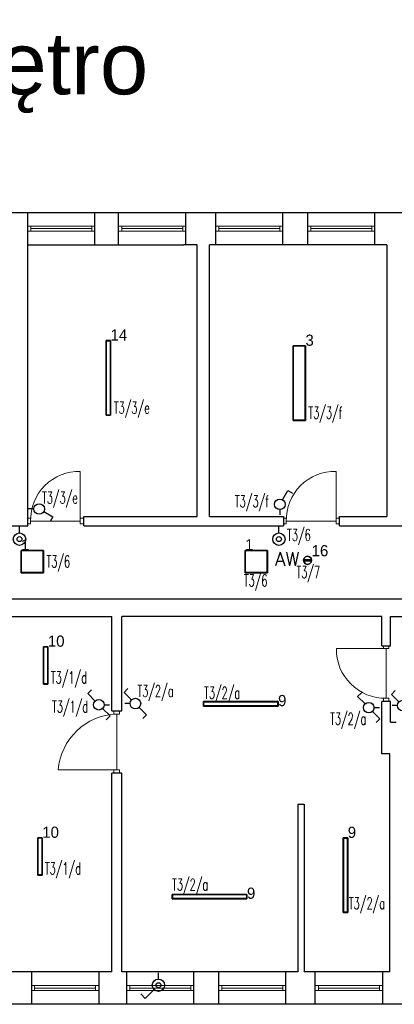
# Model space of a CAD drawing. Header units: millimetres. Extents: x 2260 to 32334, y -33324 to 11762.
# Tile 58 of 79: x 12387 to 12989, y 6196 to 7780. Entities that reach past the tile are written whole.
import ezdxf
from ezdxf.enums import TextEntityAlignment as Align

# ---------------------------------------------------------------- set-up
doc = ezdxf.new("R2010")
doc.units = ezdxf.units.MM
for name, color, linetype in [('DLX_BLD1_LUM', 142, 'Continuous'), ('DLX_BLD1_LUMKEY_IDX', 142, 'Continuous'), ('EL_OS_Adres_Opraw', 7, 'Continuous'), ('EL_OSPRZĘT OŚW.', 142, 'Continuous')]:
    doc.layers.add(name, color=color, linetype=linetype)
doc.layers.add('stolarka', color=3, linetype='Continuous', lineweight=9)
doc.layers.add('ściany nośne', color=1, linetype='Continuous', lineweight=25)
doc.styles.add('ADESK1', font='romans', dxfattribs={"oblique": 15})
doc.styles.add('KO', font='simplex.shx')
doc.styles.get("Standard").update_dxf_attribs({"font": 'arial.ttf'})
doc.styles.add('TableTextStyle', font='txt')

# ---------------------------------------------------------------- blocks, each defined once
blk = doc.blocks.new('A$C79356FD1')
at = {"ltscale": 0.5}
blk.add_line((0, 0.5, -66), (0, 0, -66), dxfattribs=at)
blk = doc.blocks.new('lacznik schodowy')
at = {"layer": 'EL_OSPRZĘT OŚW.'}
for p, q in [((-350, 180), (-289, 241)), ((-230, 60), (-350, 180)), ((-85, 0), (0, 0)), ((-110, -60), (10, -180)), ((10, -180), (-51, -241))]:
    blk.add_line(p, q, dxfattribs=at)
blk.add_circle((-170, 0), 85, dxfattribs=at)
blk = doc.blocks.new('A$C03E74D84')
at = {"ltscale": 0.5}
blk.add_circle((0.2, 0.2, -66), 0.2, dxfattribs=at)
blk = doc.blocks.new('zw$16AD')
at = {"layer": 'EL_OSPRZĘT OŚW.'}
blk.add_line((200, 100), (300, 100), dxfattribs=at)
blk.add_ellipse((100, 100), major_axis=(70.7, 70.7), ratio=1, start_param=0.785398, end_param=7.068583, dxfattribs=at)
at = {"layer": 'EL_OSPRZĘT OŚW.', "xscale": 200, "yscale": 200, "rotation": 90}
blk.add_blockref('A$C03E74D84', (140, 60, 66), dxfattribs=at)

msp = doc.modelspace()

# ---------------------------------------------------------------- linework, layer by layer
at = {"layer": 'DLX_BLD1_LUM'}
for points in [[(12525.841, 7143.716, 0), (12525.841, 7263.716, 0)], [(12525.841, 7263.716, 0), (12525.841, 7263.716, 0)], [(12525.841, 7263.716, 0), (12525.841, 7143.716, 0)], [(12525.841, 7263.716, 0), (12533.041, 7263.716, 0)], [(12533.041, 7263.716, 0), (12525.841, 7263.716, 0)], [(12525.841, 7263.716, 0), (12525.841, 7263.716, 0)], [(12525.841, 7263.716, 0), (12525.841, 7143.716, 0)], [(12533.041, 7263.716, 0), (12525.841, 7263.716, 0)], [(12525.841, 7143.716, 0), (12525.841, 7263.716, 0)], [(12525.841, 7263.716, 0), (12533.041, 7263.716, 0)], [(12526.091, 7263.466, 0), (12526.091, 7143.966, 0)], [(12532.791, 7263.466, 0), (12526.091, 7263.466, 0)], [(12526.091, 7143.966, 0), (12526.091, 7263.466, 0)], [(12526.091, 7263.466, 0), (12532.791, 7263.466, 0)], [(12532.791, 7143.966, 0), (12532.791, 7263.466, 0)], [(12532.791, 7263.466, 0), (12532.791, 7143.966, 0)], [(12533.041, 7263.716, 0), (12533.041, 7143.716, 0)], [(12533.041, 7143.716, 0), (12533.041, 7263.716, 0)], [(12533.041, 7263.716, 0), (12533.041, 7263.716, 0)], [(12533.041, 7263.716, 0), (12533.041, 7263.716, 0)], [(12533.041, 7143.716, 0), (12533.041, 7263.716, 0)], [(12533.041, 7263.716, 0), (12533.041, 7143.716, 0)], [(12826.314, 7135.389, 0), (12826.314, 7255.389, 0)], [(12826.314, 7255.389, 0), (12826.314, 7255.389, 0)], [(12826.314, 7255.389, 0), (12826.314, 7135.389, 0)], [(12826.314, 7255.389, 0), (12846.314, 7255.389, 0)], [(12846.314, 7255.389, 0), (12826.314, 7255.389, 0)], [(12826.314, 7255.389, 0), (12826.314, 7255.389, 0)], [(12826.314, 7255.389, 0), (12826.314, 7135.389, 0)], [(12846.314, 7255.389, 0), (12826.314, 7255.389, 0)], [(12826.314, 7135.389, 0), (12826.314, 7255.389, 0)], [(12826.314, 7255.389, 0), (12846.314, 7255.389, 0)], [(12826.564, 7255.139, 0), (12826.564, 7135.639, 0)], [(12846.065, 7255.139, 0), (12826.564, 7255.139, 0)], [(12826.564, 7135.639, 0), (12826.564, 7255.139, 0)], [(12826.564, 7255.139, 0), (12846.065, 7255.139, 0)], [(12846.065, 7135.639, 0), (12846.065, 7255.139, 0)], [(12846.065, 7255.139, 0), (12846.065, 7135.639, 0)], [(12846.314, 7255.389, 0), (12846.314, 7135.389, 0)], [(12846.314, 7135.389, 0), (12846.314, 7255.389, 0)], [(12846.314, 7255.389, 0), (12846.314, 7255.389, 0)], [(12846.314, 7255.389, 0), (12846.314, 7255.389, 0)], [(12846.314, 7135.389, 0), (12846.314, 7255.389, 0)], [(12846.314, 7255.389, 0), (12846.314, 7135.389, 0)], [(12533.041, 7143.716, 0), (12525.841, 7143.716, 0)], [(12525.841, 7143.716, 0), (12525.841, 7143.716, 0)], [(12525.841, 7143.716, 0), (12533.041, 7143.716, 0)], [(12525.841, 7143.716, 0), (12525.841, 7143.716, 0)], [(12525.841, 7143.716, 0), (12533.041, 7143.716, 0)], [(12533.041, 7143.716, 0), (12525.841, 7143.716, 0)], [(12526.091, 7143.966, 0), (12532.791, 7143.966, 0)], [(12532.791, 7143.966, 0), (12526.091, 7143.966, 0)], [(12533.041, 7143.716, 0), (12533.041, 7143.716, 0)], [(12533.041, 7143.716, 0), (12533.041, 7143.716, 0)], [(12846.314, 7135.389, 0), (12826.314, 7135.389, 0)], [(12826.314, 7135.389, 0), (12826.314, 7135.389, 0)], [(12826.314, 7135.389, 0), (12846.314, 7135.389, 0)], [(12826.314, 7135.389, 0), (12826.314, 7135.389, 0)], [(12826.314, 7135.389, 0), (12846.314, 7135.389, 0)], [(12846.314, 7135.389, 0), (12826.314, 7135.389, 0)], [(12826.564, 7135.639, 0), (12846.065, 7135.639, 0)], [(12846.065, 7135.639, 0), (12826.564, 7135.639, 0)], [(12846.314, 7135.389, 0), (12846.314, 7135.389, 0)], [(12846.314, 7135.389, 0), (12846.314, 7135.389, 0)], [(12389.265, 6890.199, 0), (12389.265, 6926.199, 0)], [(12389.265, 6926.199, 0), (12389.265, 6926.199, 0)], [(12389.265, 6926.199, 0), (12389.265, 6890.199, 0)], [(12389.265, 6926.199, 0), (12425.265, 6926.199, 0)], [(12425.265, 6926.199, 0), (12389.265, 6926.199, 0)], [(12389.265, 6926.199, 0), (12389.265, 6926.199, 0)], [(12425.265, 6926.199, 0), (12389.265, 6926.199, 0)], [(12389.265, 6926.199, 0), (12389.265, 6890.199, 0)], [(12389.265, 6890.199, 0), (12389.265, 6926.199, 0)], [(12389.265, 6926.199, 0), (12425.265, 6926.199, 0)], [(12425.014, 6925.949, 0), (12389.515, 6925.949, 0)], [(12389.515, 6925.949, 0), (12389.515, 6890.449, 0)], [(12389.515, 6925.949, 0), (12425.014, 6925.949, 0)], [(12389.515, 6890.449, 0), (12389.515, 6925.949, 0)], [(12425.014, 6890.449, 0), (12425.014, 6925.949, 0)], [(12425.014, 6925.949, 0), (12425.014, 6890.449, 0)], [(12425.265, 6926.199, 0), (12425.265, 6926.199, 0)], [(12425.265, 6926.199, 0), (12425.265, 6890.199, 0)], [(12425.265, 6890.199, 0), (12425.265, 6926.199, 0)], [(12425.265, 6926.199, 0), (12425.265, 6926.199, 0)], [(12425.265, 6890.199, 0), (12425.265, 6926.199, 0)], [(12425.265, 6926.199, 0), (12425.265, 6890.199, 0)], [(12749.266, 6890.199, 0), (12749.266, 6926.199, 0)], [(12749.266, 6926.199, 0), (12749.266, 6926.199, 0)], [(12749.266, 6926.199, 0), (12749.266, 6890.199, 0)], [(12749.266, 6926.199, 0), (12785.266, 6926.199, 0)], [(12785.266, 6926.199, 0), (12749.266, 6926.199, 0)], [(12749.266, 6926.199, 0), (12749.266, 6926.199, 0)], [(12785.266, 6926.199, 0), (12749.266, 6926.199, 0)], [(12749.266, 6926.199, 0), (12749.266, 6890.199, 0)], [(12749.266, 6890.199, 0), (12749.266, 6926.199, 0)], [(12749.266, 6926.199, 0), (12785.266, 6926.199, 0)], [(12785.016, 6925.949, 0), (12749.516, 6925.949, 0)], [(12749.516, 6925.949, 0), (12749.516, 6890.449, 0)], [(12749.516, 6925.949, 0), (12785.016, 6925.949, 0)], [(12749.516, 6890.449, 0), (12749.516, 6925.949, 0)], [(12785.016, 6890.449, 0), (12785.016, 6925.949, 0)], [(12785.016, 6925.949, 0), (12785.016, 6890.449, 0)], [(12785.266, 6926.199, 0), (12785.266, 6926.199, 0)], [(12785.266, 6926.199, 0), (12785.266, 6890.199, 0)], [(12785.266, 6890.199, 0), (12785.266, 6926.199, 0)], [(12785.266, 6926.199, 0), (12785.266, 6926.199, 0)], [(12785.266, 6890.199, 0), (12785.266, 6926.199, 0)], [(12785.266, 6926.199, 0), (12785.266, 6890.199, 0)], [(12843.266, 6910.223, 0), (12844.137, 6913.473, 0)], [(12844.137, 6913.473, 0), (12843.266, 6910.223, 0)], [(12844.137, 6913.473, 0), (12843.266, 6910.223, 0)], [(12843.266, 6910.223, 0), (12844.137, 6913.473, 0)], [(12844.137, 6906.973, 0), (12843.266, 6910.223, 0)], [(12843.266, 6910.223, 0), (12843.266, 6910.223, 0)], [(12843.266, 6910.223, 0), (12844.137, 6906.973, 0)], [(12843.266, 6910.223, 0), (12843.266, 6910.223, 0)], [(12843.266, 6910.223, 0), (12844.137, 6906.973, 0)], [(12844.137, 6906.973, 0), (12843.266, 6910.223, 0)], [(12844.137, 6913.473, 0), (12846.516, 6915.852, 0)], [(12846.516, 6915.852, 0), (12844.137, 6913.473, 0)], [(12846.516, 6915.852, 0), (12844.137, 6913.473, 0)], [(12844.137, 6913.473, 0), (12846.516, 6915.852, 0)], [(12844.137, 6913.473, 0), (12844.137, 6913.473, 0)], [(12844.137, 6913.473, 0), (12844.137, 6913.473, 0)], [(12844.766, 6911.223, 0), (12844.766, 6909.223, 0)], [(12854.767, 6911.223, 0), (12844.766, 6911.223, 0)], [(12844.766, 6909.223, 0), (12844.766, 6911.223, 0)], [(12844.766, 6911.223, 0), (12854.767, 6911.223, 0)], [(12844.766, 6909.223, 0), (12854.767, 6909.223, 0)], [(12854.767, 6909.223, 0), (12844.766, 6909.223, 0)], [(12846.516, 6915.852, 0), (12849.766, 6916.723, 0)], [(12849.766, 6916.723, 0), (12846.516, 6915.852, 0)], [(12849.766, 6916.723, 0), (12846.516, 6915.852, 0)], [(12846.516, 6915.852, 0), (12849.766, 6916.723, 0)], [(12846.516, 6915.852, 0), (12846.516, 6915.852, 0)], [(12846.516, 6915.852, 0), (12846.516, 6915.852, 0)], [(12849.766, 6916.723, 0), (12849.766, 6916.723, 0)], [(12849.766, 6916.723, 0), (12853.017, 6915.852, 0)], [(12853.017, 6915.852, 0), (12849.766, 6916.723, 0)], [(12849.766, 6916.723, 0), (12849.766, 6916.723, 0)], [(12853.017, 6915.852, 0), (12849.766, 6916.723, 0)], [(12849.766, 6916.723, 0), (12853.017, 6915.852, 0)], [(12853.017, 6915.852, 0), (12853.017, 6915.852, 0)], [(12853.017, 6915.852, 0), (12855.395, 6913.473, 0)], [(12855.395, 6913.473, 0), (12853.017, 6915.852, 0)], [(12853.017, 6915.852, 0), (12853.017, 6915.852, 0)], [(12855.395, 6913.473, 0), (12853.017, 6915.852, 0)], [(12853.017, 6915.852, 0), (12855.395, 6913.473, 0)], [(12854.767, 6909.223, 0), (12854.767, 6911.223, 0)], [(12854.767, 6911.223, 0), (12854.767, 6909.223, 0)], [(12855.395, 6913.473, 0), (12855.395, 6913.473, 0)], [(12855.395, 6913.473, 0), (12856.267, 6910.223, 0)], [(12856.267, 6910.223, 0), (12855.395, 6913.473, 0)], [(12855.395, 6913.473, 0), (12855.395, 6913.473, 0)], [(12856.267, 6910.223, 0), (12855.395, 6913.473, 0)], [(12855.395, 6913.473, 0), (12856.267, 6910.223, 0)], [(12856.267, 6910.223, 0), (12855.395, 6906.973, 0)], [(12855.395, 6906.973, 0), (12856.267, 6910.223, 0)], [(12855.395, 6906.973, 0), (12856.267, 6910.223, 0)], [(12856.267, 6910.223, 0), (12855.395, 6906.973, 0)], [(12856.267, 6910.223, 0), (12856.267, 6910.223, 0)], [(12856.267, 6910.223, 0), (12856.267, 6910.223, 0)], [(12846.516, 6904.593, 0), (12844.137, 6906.973, 0)], [(12844.137, 6906.973, 0), (12844.137, 6906.973, 0)], [(12844.137, 6906.973, 0), (12846.516, 6904.593, 0)], [(12844.137, 6906.973, 0), (12844.137, 6906.973, 0)], [(12844.137, 6906.973, 0), (12846.516, 6904.593, 0)], [(12846.516, 6904.593, 0), (12844.137, 6906.973, 0)], [(12849.766, 6903.723, 0), (12846.516, 6904.593, 0)], [(12846.516, 6904.593, 0), (12846.516, 6904.593, 0)], [(12846.516, 6904.593, 0), (12849.766, 6903.723, 0)], [(12846.516, 6904.593, 0), (12846.516, 6904.593, 0)], [(12846.516, 6904.593, 0), (12849.766, 6903.723, 0)], [(12849.766, 6903.723, 0), (12846.516, 6904.593, 0)], [(12853.017, 6904.593, 0), (12849.766, 6903.723, 0)], [(12849.766, 6903.723, 0), (12853.017, 6904.593, 0)], [(12849.766, 6903.723, 0), (12853.017, 6904.593, 0)], [(12853.017, 6904.593, 0), (12849.766, 6903.723, 0)], [(12849.766, 6903.723, 0), (12849.766, 6903.723, 0)], [(12849.766, 6903.723, 0), (12849.766, 6903.723, 0)], [(12855.395, 6906.973, 0), (12853.017, 6904.593, 0)], [(12853.017, 6904.593, 0), (12855.395, 6906.973, 0)], [(12853.017, 6904.593, 0), (12855.395, 6906.973, 0)], [(12855.395, 6906.973, 0), (12853.017, 6904.593, 0)], [(12853.017, 6904.593, 0), (12853.017, 6904.593, 0)], [(12853.017, 6904.593, 0), (12853.017, 6904.593, 0)], [(12855.395, 6906.973, 0), (12855.395, 6906.973, 0)], [(12855.395, 6906.973, 0), (12855.395, 6906.973, 0)], [(12425.265, 6890.199, 0), (12389.265, 6890.199, 0)], [(12389.265, 6890.199, 0), (12389.265, 6890.199, 0)], [(12389.265, 6890.199, 0), (12425.265, 6890.199, 0)], [(12389.265, 6890.199, 0), (12389.265, 6890.199, 0)], [(12389.265, 6890.199, 0), (12425.265, 6890.199, 0)], [(12425.265, 6890.199, 0), (12389.265, 6890.199, 0)], [(12389.515, 6890.449, 0), (12425.014, 6890.449, 0)], [(12425.014, 6890.449, 0), (12389.515, 6890.449, 0)], [(12425.265, 6890.199, 0), (12425.265, 6890.199, 0)], [(12425.265, 6890.199, 0), (12425.265, 6890.199, 0)], [(12785.266, 6890.199, 0), (12749.266, 6890.199, 0)], [(12749.266, 6890.199, 0), (12749.266, 6890.199, 0)], [(12749.266, 6890.199, 0), (12785.266, 6890.199, 0)], [(12749.266, 6890.199, 0), (12749.266, 6890.199, 0)], [(12749.266, 6890.199, 0), (12785.266, 6890.199, 0)], [(12785.266, 6890.199, 0), (12749.266, 6890.199, 0)], [(12749.516, 6890.449, 0), (12785.016, 6890.449, 0)], [(12785.016, 6890.449, 0), (12749.516, 6890.449, 0)], [(12785.266, 6890.199, 0), (12785.266, 6890.199, 0)], [(12785.266, 6890.199, 0), (12785.266, 6890.199, 0)], [(12425.159, 6711.201, 0), (12425.159, 6771.201, 0)], [(12425.159, 6771.201, 0), (12425.159, 6771.201, 0)], [(12425.159, 6771.201, 0), (12425.159, 6711.201, 0)], [(12425.159, 6771.201, 0), (12432.359, 6771.201, 0)], [(12432.359, 6771.201, 0), (12425.159, 6771.201, 0)], [(12425.159, 6771.201, 0), (12425.159, 6771.201, 0)], [(12425.159, 6771.201, 0), (12425.159, 6711.201, 0)], [(12432.359, 6771.201, 0), (12425.159, 6771.201, 0)], [(12425.159, 6711.201, 0), (12425.159, 6771.201, 0)], [(12425.159, 6771.201, 0), (12432.359, 6771.201, 0)], [(12425.409, 6770.951, 0), (12425.409, 6711.451, 0)], [(12432.109, 6770.951, 0), (12425.409, 6770.951, 0)], [(12425.409, 6711.451, 0), (12425.409, 6770.951, 0)], [(12425.409, 6770.951, 0), (12432.109, 6770.951, 0)], [(12432.109, 6711.451, 0), (12432.109, 6770.951, 0)], [(12432.109, 6770.951, 0), (12432.109, 6711.451, 0)], [(12432.359, 6771.201, 0), (12432.359, 6711.201, 0)], [(12432.359, 6711.201, 0), (12432.359, 6771.201, 0)], [(12432.359, 6771.201, 0), (12432.359, 6771.201, 0)], [(12432.359, 6771.201, 0), (12432.359, 6771.201, 0)], [(12432.359, 6711.201, 0), (12432.359, 6771.201, 0)], [(12432.359, 6771.201, 0), (12432.359, 6711.201, 0)], [(12432.359, 6711.201, 0), (12425.159, 6711.201, 0)], [(12425.159, 6711.201, 0), (12425.159, 6711.201, 0)], [(12425.159, 6711.201, 0), (12432.359, 6711.201, 0)], [(12425.159, 6711.201, 0), (12425.159, 6711.201, 0)], [(12425.159, 6711.201, 0), (12432.359, 6711.201, 0)], [(12432.359, 6711.201, 0), (12425.159, 6711.201, 0)], [(12425.409, 6711.451, 0), (12432.109, 6711.451, 0)], [(12432.109, 6711.451, 0), (12425.409, 6711.451, 0)], [(12432.359, 6711.201, 0), (12432.359, 6711.201, 0)], [(12432.359, 6711.201, 0), (12432.359, 6711.201, 0)], [(12682.259, 6682.787, 0), (12802.259, 6682.787, 0)], [(12802.259, 6682.787, 0), (12682.259, 6682.787, 0)], [(12682.259, 6682.787, 0), (12682.259, 6682.787, 0)], [(12682.259, 6675.587, 0), (12682.259, 6682.787, 0)], [(12682.259, 6682.787, 0), (12682.259, 6682.787, 0)], [(12682.259, 6682.787, 0), (12682.259, 6675.587, 0)], [(12802.259, 6682.787, 0), (12682.259, 6682.787, 0)], [(12682.259, 6682.787, 0), (12682.259, 6675.587, 0)], [(12682.259, 6682.787, 0), (12802.259, 6682.787, 0)], [(12682.259, 6675.587, 0), (12682.259, 6682.787, 0)], [(12802.259, 6675.587, 0), (12682.259, 6675.587, 0)], [(12682.259, 6675.587, 0), (12682.259, 6675.587, 0)], [(12682.259, 6675.587, 0), (12802.259, 6675.587, 0)], [(12682.259, 6675.587, 0), (12682.259, 6675.587, 0)], [(12682.259, 6675.587, 0), (12802.259, 6675.587, 0)], [(12802.259, 6675.587, 0), (12682.259, 6675.587, 0)], [(12802.009, 6682.537, 0), (12682.509, 6682.537, 0)], [(12682.509, 6682.537, 0), (12682.509, 6675.837, 0)], [(12682.509, 6675.837, 0), (12682.509, 6682.537, 0)], [(12682.509, 6682.537, 0), (12802.009, 6682.537, 0)], [(12682.509, 6675.837, 0), (12802.009, 6675.837, 0)], [(12802.009, 6675.837, 0), (12682.509, 6675.837, 0)], [(12802.009, 6675.837, 0), (12802.009, 6682.537, 0)], [(12802.009, 6682.537, 0), (12802.009, 6675.837, 0)], [(12802.259, 6682.787, 0), (12802.259, 6682.787, 0)], [(12802.259, 6682.787, 0), (12802.259, 6675.587, 0)], [(12802.259, 6675.587, 0), (12802.259, 6682.787, 0)], [(12802.259, 6682.787, 0), (12802.259, 6682.787, 0)], [(12802.259, 6675.587, 0), (12802.259, 6682.787, 0)], [(12802.259, 6682.787, 0), (12802.259, 6675.587, 0)], [(12802.259, 6675.587, 0), (12802.259, 6675.587, 0)], [(12802.259, 6675.587, 0), (12802.259, 6675.587, 0)], [(12416.149, 6403.701, 0), (12416.149, 6463.701, 0)], [(12416.149, 6463.701, 0), (12416.149, 6463.701, 0)], [(12416.149, 6463.701, 0), (12416.149, 6403.701, 0)], [(12416.149, 6463.701, 0), (12423.35, 6463.701, 0)], [(12423.35, 6463.701, 0), (12416.149, 6463.701, 0)], [(12416.149, 6463.701, 0), (12416.149, 6463.701, 0)], [(12416.149, 6463.701, 0), (12416.149, 6403.701, 0)], [(12423.35, 6463.701, 0), (12416.149, 6463.701, 0)], [(12416.149, 6403.701, 0), (12416.149, 6463.701, 0)], [(12416.149, 6463.701, 0), (12423.35, 6463.701, 0)], [(12423.35, 6463.701, 0), (12423.35, 6403.701, 0)], [(12423.35, 6403.701, 0), (12423.35, 6463.701, 0)], [(12423.35, 6463.701, 0), (12423.35, 6463.701, 0)], [(12423.35, 6463.701, 0), (12423.35, 6463.701, 0)], [(12423.35, 6403.701, 0), (12423.35, 6463.701, 0)], [(12423.35, 6463.701, 0), (12423.35, 6403.701, 0)], [(12416.399, 6463.451, 0), (12416.399, 6403.951, 0)], [(12423.099, 6463.451, 0), (12416.399, 6463.451, 0)], [(12416.399, 6403.951, 0), (12416.399, 6463.451, 0)], [(12416.399, 6463.451, 0), (12423.099, 6463.451, 0)], [(12423.099, 6403.951, 0), (12423.099, 6463.451, 0)], [(12423.099, 6463.451, 0), (12423.099, 6403.951, 0)], [(12907.07, 6343.601, 0), (12907.07, 6463.601, 0)], [(12907.07, 6463.601, 0), (12907.07, 6463.601, 0)], [(12907.07, 6463.601, 0), (12907.07, 6343.601, 0)], [(12907.07, 6463.601, 0), (12914.271, 6463.601, 0)], [(12914.271, 6463.601, 0), (12907.07, 6463.601, 0)], [(12907.07, 6463.601, 0), (12907.07, 6463.601, 0)], [(12907.07, 6463.601, 0), (12907.07, 6343.601, 0)], [(12914.271, 6463.601, 0), (12907.07, 6463.601, 0)], [(12907.07, 6343.601, 0), (12907.07, 6463.601, 0)], [(12907.07, 6463.601, 0), (12914.271, 6463.601, 0)], [(12907.32, 6463.351, 0), (12907.32, 6343.851, 0)], [(12914.02, 6463.351, 0), (12907.32, 6463.351, 0)], [(12907.32, 6343.851, 0), (12907.32, 6463.351, 0)], [(12907.32, 6463.351, 0), (12914.02, 6463.351, 0)], [(12914.02, 6343.851, 0), (12914.02, 6463.351, 0)], [(12914.02, 6463.351, 0), (12914.02, 6343.851, 0)], [(12914.271, 6463.601, 0), (12914.271, 6343.601, 0)], [(12914.271, 6343.601, 0), (12914.271, 6463.601, 0)], [(12914.271, 6463.601, 0), (12914.271, 6463.601, 0)], [(12914.271, 6463.601, 0), (12914.271, 6463.601, 0)], [(12914.271, 6343.601, 0), (12914.271, 6463.601, 0)], [(12914.271, 6463.601, 0), (12914.271, 6343.601, 0)], [(12423.35, 6403.701, 0), (12416.149, 6403.701, 0)], [(12416.149, 6403.701, 0), (12416.149, 6403.701, 0)], [(12416.149, 6403.701, 0), (12423.35, 6403.701, 0)], [(12416.149, 6403.701, 0), (12416.149, 6403.701, 0)], [(12416.149, 6403.701, 0), (12423.35, 6403.701, 0)], [(12423.35, 6403.701, 0), (12416.149, 6403.701, 0)], [(12416.399, 6403.951, 0), (12423.099, 6403.951, 0)], [(12423.099, 6403.951, 0), (12416.399, 6403.951, 0)], [(12423.35, 6403.701, 0), (12423.35, 6403.701, 0)], [(12423.35, 6403.701, 0), (12423.35, 6403.701, 0)], [(12632.259, 6372.787, 0), (12752.259, 6372.787, 0)], [(12752.259, 6372.787, 0), (12632.259, 6372.787, 0)], [(12632.259, 6372.787, 0), (12632.259, 6372.787, 0)], [(12632.259, 6365.587, 0), (12632.259, 6372.787, 0)], [(12632.259, 6372.787, 0), (12632.259, 6372.787, 0)], [(12632.259, 6372.787, 0), (12632.259, 6365.587, 0)], [(12752.259, 6372.787, 0), (12632.259, 6372.787, 0)], [(12632.259, 6372.787, 0), (12632.259, 6365.587, 0)], [(12632.259, 6372.787, 0), (12752.259, 6372.787, 0)], [(12632.259, 6365.587, 0), (12632.259, 6372.787, 0)], [(12752.009, 6372.537, 0), (12632.509, 6372.537, 0)], [(12632.509, 6372.537, 0), (12632.509, 6365.837, 0)], [(12632.509, 6365.837, 0), (12632.509, 6372.537, 0)], [(12632.509, 6372.537, 0), (12752.009, 6372.537, 0)], [(12752.009, 6365.837, 0), (12752.009, 6372.537, 0)], [(12752.009, 6372.537, 0), (12752.009, 6365.837, 0)], [(12752.259, 6372.787, 0), (12752.259, 6372.787, 0)], [(12752.259, 6372.787, 0), (12752.259, 6365.587, 0)], [(12752.259, 6365.587, 0), (12752.259, 6372.787, 0)], [(12752.259, 6372.787, 0), (12752.259, 6372.787, 0)], [(12752.259, 6365.587, 0), (12752.259, 6372.787, 0)], [(12752.259, 6372.787, 0), (12752.259, 6365.587, 0)], [(12752.259, 6365.587, 0), (12632.259, 6365.587, 0)], [(12632.259, 6365.587, 0), (12632.259, 6365.587, 0)], [(12632.259, 6365.587, 0), (12752.259, 6365.587, 0)], [(12632.259, 6365.587, 0), (12632.259, 6365.587, 0)], [(12632.259, 6365.587, 0), (12752.259, 6365.587, 0)], [(12752.259, 6365.587, 0), (12632.259, 6365.587, 0)], [(12632.509, 6365.837, 0), (12752.009, 6365.837, 0)], [(12752.009, 6365.837, 0), (12632.509, 6365.837, 0)], [(12752.259, 6365.587, 0), (12752.259, 6365.587, 0)], [(12752.259, 6365.587, 0), (12752.259, 6365.587, 0)], [(12914.271, 6343.601, 0), (12907.07, 6343.601, 0)], [(12907.07, 6343.601, 0), (12907.07, 6343.601, 0)], [(12907.07, 6343.601, 0), (12914.271, 6343.601, 0)], [(12907.07, 6343.601, 0), (12907.07, 6343.601, 0)], [(12907.07, 6343.601, 0), (12914.271, 6343.601, 0)], [(12914.271, 6343.601, 0), (12907.07, 6343.601, 0)], [(12907.32, 6343.851, 0), (12914.02, 6343.851, 0)], [(12914.02, 6343.851, 0), (12907.32, 6343.851, 0)], [(12914.271, 6343.601, 0), (12914.271, 6343.601, 0)], [(12914.271, 6343.601, 0), (12914.271, 6343.601, 0)]]:
    msp.add_polyline3d(points, dxfattribs=at)
at = {"layer": 'EL_OSPRZĘT OŚW.'}
for p, q in [((12809.321, 7007.612), (12817.821, 7022.334)), ((12817.821, 7022.334), (12825.304, 7018.014)), ((12409.923, 6992.822), (12401.423, 6992.822)), ((12425.784, 6988.572), (12440.507, 6980.072)), ((12805.071, 6991.751), (12805.071, 6983.251)), ((12440.507, 6980.072), (12436.186, 6972.588))]:
    msp.add_line(p, q, dxfattribs=at)
at = {"layer": 'EL_OSPRZĘT OŚW.', "ltscale": 0.5}
for p, q in [((12588.806, 6205.329), (12581.617, 6212.518)), ((12602.948, 6219.471), (12588.806, 6205.329))]:
    msp.add_line(p, q, dxfattribs=at)
at = {"layer": 'EL_OSPRZĘT OŚW.'}
for centre in [(12805.071, 7000.251), (12418.423, 6992.822)]:
    msp.add_circle(centre, 8.5, dxfattribs=at)
at = {"layer": 'EL_OSPRZĘT OŚW.', "ltscale": 0.5}
for major_axis, start_param, end_param in [((-7.071, 7.071), 0.7853981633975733, 7.06858347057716), ((-2.828, -2.828), -0.78539816, 5.49778714)]:
    msp.add_ellipse((12610.019, 6226.543), major_axis=major_axis, ratio=1, start_param=start_param, end_param=end_param, dxfattribs=at)
at = {"layer": 'stolarka', "color": 0}
for p, q in [((12400.026, 7447.842), (12405.026, 7447.842)), ((12405.026, 7447.842), (12405.026, 7439.842)), ((12405.026, 7447.842), (12503.026, 7447.842)), ((12508.026, 7447.842), (12503.026, 7447.842)), ((12503.026, 7447.842), (12503.026, 7439.842)), ((12546.026, 7447.842), (12551.026, 7447.842)), ((12551.026, 7447.842), (12551.026, 7439.842)), ((12551.026, 7447.842), (12649.026, 7447.842)), ((12654.026, 7447.842), (12649.026, 7447.842)), ((12649.026, 7447.842), (12649.026, 7439.842)), ((12702.026, 7447.842), (12707.026, 7447.842)), ((12707.026, 7447.842), (12707.026, 7439.842)), ((12707.026, 7447.842), (12805.026, 7447.842)), ((12810.026, 7447.842), (12805.026, 7447.842)), ((12805.026, 7447.842), (12805.026, 7439.842)), ((12850.026, 7447.842), (12855.026, 7447.842)), ((12855.026, 7447.842), (12855.026, 7439.842)), ((12855.026, 7447.842), (12953.026, 7447.842)), ((12958.026, 7447.842), (12953.026, 7447.842)), ((12953.026, 7447.842), (12953.026, 7439.842)), ((12405.026, 7439.842), (12400.026, 7439.842)), ((12405.026, 7443.842), (12503.026, 7443.842)), ((12405.026, 7439.842), (12503.026, 7439.842)), ((12503.026, 7439.842), (12508.026, 7439.842)), ((12551.026, 7439.842), (12546.026, 7439.842)), ((12551.026, 7443.842), (12649.026, 7443.842)), ((12551.026, 7439.842), (12649.026, 7439.842)), ((12649.026, 7439.842), (12654.026, 7439.842)), ((12707.026, 7439.842), (12702.026, 7439.842)), ((12707.026, 7443.842), (12805.026, 7443.842)), ((12707.026, 7439.842), (12805.026, 7439.842)), ((12805.026, 7439.842), (12810.026, 7439.842)), ((12855.026, 7439.842), (12850.026, 7439.842)), ((12855.026, 7443.842), (12953.026, 7443.842)), ((12855.026, 7439.842), (12953.026, 7439.842)), ((12953.026, 7439.842), (12958.026, 7439.842)), ((12484.526, 6973.342), (12484.526, 7053.342)), ((12895.526, 6973.342), (12895.526, 7053.342)), ((12404.526, 6977.842), (12400.026, 6977.842)), ((12404.526, 6977.842), (12404.526, 6968.842)), ((12484.526, 6973.342), (12404.526, 6973.342)), ((12484.526, 6977.842), (12484.526, 6968.842)), ((12484.526, 6977.842), (12490.026, 6977.842)), ((12815.526, 6977.842), (12811.026, 6977.842)), ((12815.526, 6977.842), (12815.526, 6968.842)), ((12895.526, 6973.342), (12815.526, 6973.342)), ((12895.526, 6977.842), (12895.526, 6968.842)), ((12895.526, 6977.842), (12901.026, 6977.842)), ((12404.526, 6968.842), (12400.026, 6968.842)), ((12484.526, 6968.842), (12490.026, 6968.842)), ((12815.526, 6968.842), (12811.026, 6968.842)), ((12895.526, 6968.842), (12901.026, 6968.842)), ((12976.033, 6768.344), (12896.033, 6768.344)), ((12971.533, 6768.344), (12971.533, 6772.844)), ((12980.533, 6768.344), (12971.533, 6768.344)), ((12976.033, 6688.344), (12976.033, 6768.344)), ((12980.533, 6768.344), (12980.533, 6772.844)), ((12971.533, 6688.344), (12971.533, 6682.844)), ((12980.533, 6688.344), (12971.533, 6688.344)), ((12980.533, 6688.344), (12980.533, 6682.844)), ((12538.528, 6662.858), (12538.528, 6667.858)), ((12538.528, 6662.858), (12547.528, 6662.858)), ((12543.028, 6662.858), (12543.028, 6572.858)), ((12547.528, 6662.858), (12547.528, 6667.858)), ((12543.028, 6572.858), (12449.028, 6572.858)), ((12538.528, 6572.858), (12538.528, 6567.858)), ((12538.528, 6572.858), (12547.528, 6572.858)), ((12547.528, 6572.858), (12547.528, 6567.858)), ((12406.03, 6225.842), (12411.03, 6225.842)), ((12411.03, 6217.842), (12406.03, 6217.842)), ((12411.03, 6225.842), (12411.03, 6217.842)), ((12411.03, 6225.842), (12509.03, 6225.842)), ((12411.03, 6221.842), (12509.03, 6221.842)), ((12411.03, 6217.842), (12509.03, 6217.842)), ((12514.03, 6225.842), (12509.03, 6225.842)), ((12509.03, 6225.842), (12509.03, 6217.842)), ((12509.03, 6217.842), (12514.03, 6217.842)), ((12559.026, 6225.842), (12564.026, 6225.842)), ((12564.026, 6217.842), (12559.026, 6217.842)), ((12564.026, 6225.842), (12564.026, 6217.842)), ((12564.026, 6225.842), (12662.026, 6225.842)), ((12564.026, 6221.842), (12662.026, 6221.842)), ((12564.026, 6217.842), (12662.026, 6217.842)), ((12667.026, 6225.842), (12662.026, 6225.842)), ((12662.026, 6225.842), (12662.026, 6217.842)), ((12662.026, 6217.842), (12667.026, 6217.842)), ((12707.026, 6225.842), (12712.026, 6225.842)), ((12712.026, 6217.842), (12707.026, 6217.842)), ((12712.026, 6225.842), (12712.026, 6217.842)), ((12712.026, 6225.842), (12810.026, 6225.842)), ((12712.026, 6221.842), (12810.026, 6221.842)), ((12712.026, 6217.842), (12810.026, 6217.842)), ((12815.026, 6225.842), (12810.026, 6225.842)), ((12810.026, 6225.842), (12810.026, 6217.842)), ((12810.026, 6217.842), (12815.026, 6217.842)), ((12862.029, 6225.842), (12867.029, 6225.842)), ((12867.029, 6217.842), (12862.029, 6217.842)), ((12867.029, 6225.842), (12867.029, 6217.842)), ((12867.029, 6225.842), (12965.029, 6225.842)), ((12867.029, 6221.842), (12965.029, 6221.842)), ((12867.029, 6217.842), (12965.029, 6217.842)), ((12970.029, 6225.842), (12965.029, 6225.842)), ((12965.029, 6225.842), (12965.029, 6217.842)), ((12965.029, 6217.842), (12970.029, 6217.842))]:
    msp.add_line(p, q, dxfattribs=at)
for points in [[(12484.526, 7053.342, 0.42573526), (12404.526, 6973.342)], [(12895.526, 7053.342, 0.42573526), (12815.526, 6973.342)], [(12896.033, 6768.344, 0.42573526), (12976.033, 6688.344)], [(12449.028, 6572.858, -0.38159533), (12543.028, 6662.858)]]:
    msp.add_lwpolyline(points, format="xyb", dxfattribs=at)
at = {"layer": 'ściany nośne', "color": 0}
for p, q in [((12351.026, 7469.842), (12651.026, 7469.842)), ((12400.026, 7417.842), (12400.026, 7469.842)), ((12507.985, 7417.842), (12507.985, 7469.842)), ((12546.026, 7417.842), (12546.026, 7469.842)), ((12651.026, 7469.842), (12677.026, 7469.842)), ((12653.985, 7417.842), (12653.985, 7470.335)), ((12677.026, 7469.842), (13097.026, 7469.842)), ((12702.026, 7417.842), (12702.026, 7469.842)), ((12810.026, 7417.842), (12810.026, 7469.842)), ((12850.026, 7417.842), (12850.026, 7469.842)), ((12958.026, 7417.842), (12958.026, 7469.842)), ((12400.026, 7417.842), (12651.026, 7417.842)), ((12400.026, 6980.842), (12400.026, 7417.842)), ((12672.026, 7417.842), (12651.026, 7417.842)), ((12672.026, 6980.842), (12672.026, 7417.842)), ((12977.026, 7417.842), (12692.026, 7417.842)), ((12692.026, 6980.842), (12692.026, 7417.842)), ((12977.026, 7417.842), (12977.026, 6980.842)), ((12400.026, 6965.842), (12400.026, 6980.842)), ((12490.026, 6965.842), (12490.026, 6980.842)), ((12490.026, 6980.842), (12672.026, 6980.842)), ((12692.026, 6980.842), (12811.026, 6980.842)), ((12811.026, 6980.842), (12811.026, 6965.842)), ((12901.026, 6980.842), (12977.026, 6980.842)), ((12901.026, 6965.842), (12901.026, 6980.842)), ((12115.026, 6965.842), (12400.026, 6965.842)), ((12490.026, 6965.842), (12811.026, 6965.842)), ((12901.026, 6965.842), (13106.026, 6965.842)), ((13159.026, 6847.89), (12230.036, 6847.891)), ((12307.036, 6819.867), (12535.029, 6819.856)), ((12535.028, 6667.858), (12535.029, 6819.856)), ((12551.028, 6667.857), (12551.029, 6819.856)), ((12969.037, 6819.786), (12551.029, 6819.856)), ((12969.035, 6772.844), (12969.037, 6819.844)), ((12983.036, 6772.844), (12983.04, 6819.783)), ((12983.04, 6819.783), (13137.026, 6819.842)), ((12969.035, 6772.844), (12983.036, 6772.844)), ((12969.03, 6598.849), (12969.033, 6682.844)), ((12983.037, 6682.844), (12969.033, 6682.844)), ((12983.036, 6649.844), (12983.037, 6682.844)), ((12535.028, 6667.858), (12551.028, 6667.857)), ((12983.036, 6649.844), (12992.031, 6649.844)), ((12982.03, 6598.849), (12969.03, 6598.849)), ((12982.029, 6247.842), (12982.03, 6598.849)), ((12535.025, 6247.842), (12535.028, 6567.858)), ((12551.028, 6567.857), (12535.028, 6567.858)), ((12551.025, 6247.842), (12551.028, 6567.857)), ((12834.03, 6517.855), (12834.029, 6247.842)), ((12834.03, 6517.855), (12844.03, 6517.855)), ((12844.03, 6517.855), (12844.029, 6247.842)), ((12535.026, 6247.842), (12230.026, 6247.842)), ((12406.03, 6247.842), (12406.03, 6195.842)), ((12514.03, 6247.842), (12514.03, 6195.842)), ((12834.029, 6247.842), (12551.025, 6247.842)), ((12559.026, 6195.842), (12559.026, 6247.842)), ((12667.026, 6195.842), (12667.026, 6247.842)), ((12707.026, 6195.842), (12707.026, 6247.842)), ((12815.026, 6195.842), (12815.026, 6247.842)), ((12978.026, 6247.842), (12844.029, 6247.842)), ((12862.029, 6195.842), (12862.029, 6247.842)), ((12970.029, 6247.842), (12970.029, 6195.842)), ((12982.029, 6247.842), (12978.026, 6247.842)), ((14048.029, 6195.842), (11459.026, 6195.842))]:
    msp.add_line(p, q, dxfattribs=at)

# ---------------------------------------------------------------- block references
at = {"layer": 'EL_OSPRZĘT OŚW.', "xscale": 0.1, "yscale": 0.1, "zscale": 0.1}
for name, p, rotation in [('zw$16AD', (12396.806, 6934.292), 89.99999999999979), ('zw$16AD', (12813.648, 6934.292), 89.99999999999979), ('lacznik schodowy', (12556.025, 6679.664, 1122), 180), ('lacznik schodowy', (12985.57, 6676.538, 1122), 180)]:
    msp.add_blockref(name, p, dxfattribs=dict(at, rotation=rotation))
for p in [(12531.338, 6677.766, 1122), (12965.036, 6673.138, 1122)]:
    msp.add_blockref('lacznik schodowy', p, dxfattribs=at)
at = {"layer": 'EL_OSPRZĘT OŚW.', "ltscale": 0.5, "xscale": 20, "yscale": 20, "zscale": 0.1, "rotation": 180}
msp.add_blockref('A$C79356FD1', (12610.019, 6246.543, 6.6), dxfattribs=at)

# ---------------------------------------------------------------- texts
at = {"layer": 'DLX_BLD1_LUM', "color": 240, "style": 'KO'}
msp.add_text('AW', height=21.6, dxfattribs=at).set_placement((12797.487, 6901.503))
at = {"layer": 'DLX_BLD1_LUMKEY_IDX', "style": 'TableTextStyle'}
for s, p in [('14', (12533.041, 7263.716)), ('3', (12846.315, 7255.389)), ('1', (12389.264, 6926.199)), ('1', (12749.266, 6926.199)), ('16', (12856.266, 6916.723)), ('10', (12432.359, 6771.201)), ('9', (12802.259, 6675.587)), ('10', (12423.349, 6463.701)), ('9', (12914.271, 6463.601)), ('9', (12752.259, 6365.587))]:
    msp.add_text(s, height=18, dxfattribs=at).set_placement(p)
at = {"layer": 'EL_OS_Adres_Opraw', "style": 'ADESK1', "width": 0.6}
for s, p in [('T3/3/e', (12567.123, 7165.172, 1.103)), ('T3/3/f', (12878.282, 7157.12, 1.103)), ('T3/3/e', (12451.692, 7020.514, 1.103)), ('T3/3/f', (12760.262, 7014.682, 1.103)), ('T3/6', (12835.708, 6960.454, 1.103)), ('T3/6', (12449.182, 6917.776, 1.103)), ('T3/7', (12850.781, 6900.629, 1.103)), ('T3/6', (12766.301, 6887.168, 1.103)), ('T3/1/d', (12466.225, 6731.163, 1.103)), ('T3/2/a', (12605.299, 6709.383, 1.103)), ('T3/2/a', (12712.387, 6706.528, 1.103)), ('T3/1/d', (12468.081, 6684.294, 1.103)), ('T3/2/a', (12914.967, 6664.635, 1.103)), ('T3/1/d', (12456.479, 6423.961, 1.103)), ('T3/2/a', (12660.992, 6397.991, 1.103)), ('T3/2/a', (12945.13, 6367.828, 1.103))]:
    msp.add_text(s, height=19, rotation=359.999997, dxfattribs=at).set_placement(p, align=Align.TOP_CENTER)
at = {"layer": 'ściany nośne', "color": 0, "insert": (12151.144, 7760.006), "char_height": 100, "width": 2924.36226, "attachment_point": 1}
msp.add_mtext('I Piętro', dxfattribs=at)

doc.saveas('drawing.dxf')
